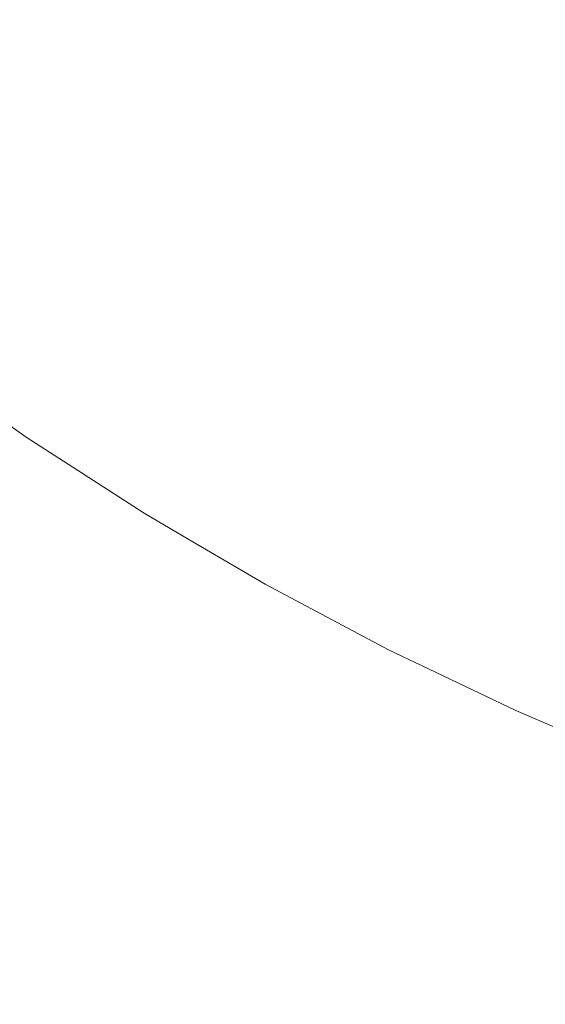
# Model space of a CAD drawing. Header units: centimetres. Extents: x -26 to 27.3, y -25.3 to -23.5.
# Tile 71 of 200: x -8.003 to -7.9712, y -24.9599 to -24.9004. Entities that reach past the tile are written whole.
import ezdxf

# ---------------------------------------------------------------- set-up
doc = ezdxf.new("R2010")
doc.units = ezdxf.units.CM
doc.header["$LTSCALE"] = 2.54
doc.layers.add('Lucido design-1', color=7, linetype='Continuous')

# ---------------------------------------------------------------- blocks, each defined once
blk = doc.blocks.new('Gruppo-4-1')
at = {"color": 7, "linetype": 'Continuous', "lineweight": 9}
blk.add_3dface([(-25.890647, -23.559888, -349.282667), (-25.890647, -25.159888, -349.282667), (27.209353, -25.159888, -349.282667), (27.209353, -23.559888, -349.282667)], dxfattribs=at)
for points, invisible_edges in [([(-7.977198, -24.900456, -349.70674), (-7.983086, -24.896656, -349.70674), (-7.981289, -24.893997, -349.704102), (-7.975515, -24.897723, -349.704102)], 15), ([(-7.995493, -24.901649, -349.718051), (-8.001415, -24.897072, -349.718051), (-7.999693, -24.894939, -349.714947), (-7.993863, -24.899446, -349.714947)], 15), ([(-7.986241, -24.901323, -349.711956), (-7.992157, -24.897139, -349.711956), (-7.990648, -24.895099, -349.709506), (-7.98482, -24.899221, -349.709506)], 15), ([(-7.969589, -24.901201, -349.704102), (-7.975515, -24.897723, -349.704102), (-7.973775, -24.894896, -349.701598), (-7.96797, -24.898302, -349.701598)], 15), ([(-7.978821, -24.903092, -349.709506), (-7.98482, -24.899221, -349.709506), (-7.983086, -24.896656, -349.70674), (-7.977198, -24.900456, -349.70674)], 15), ([(-7.997044, -24.903746, -349.721263), (-8.003053, -24.8991, -349.721263), (-8.001415, -24.897072, -349.718051), (-7.995493, -24.901649, -349.718051)], 15), ([(-7.987847, -24.9037, -349.714947), (-7.993863, -24.899446, -349.714947), (-7.992157, -24.897139, -349.711956), (-7.986241, -24.901323, -349.711956)], 15), ([(-7.971155, -24.904003, -349.70674), (-7.977198, -24.900456, -349.70674), (-7.975515, -24.897723, -349.704102), (-7.969589, -24.901201, -349.704102)], 15), ([(-7.998513, -24.905732, -349.724578), (-8.004605, -24.901023, -349.724578), (-8.003053, -24.8991, -349.721263), (-7.997044, -24.903746, -349.721263)], 15), ([(-7.980152, -24.905253, -349.711956), (-7.986241, -24.901323, -349.711956), (-7.98482, -24.899221, -349.709506), (-7.978821, -24.903092, -349.709506)], 15), ([(-7.989382, -24.905971, -349.718051), (-7.995493, -24.901649, -349.718051), (-7.993863, -24.899446, -349.714947), (-7.987847, -24.9037, -349.714947)], 15), ([(-7.972664, -24.906705, -349.709506), (-7.978821, -24.903092, -349.709506), (-7.977198, -24.900456, -349.70674), (-7.971155, -24.904003, -349.70674)], 15), ([(-7.999898, -24.907605, -349.727989), (-8.006069, -24.902835, -349.727989), (-8.004605, -24.901023, -349.724578), (-7.998513, -24.905732, -349.724578)], 15), ([(-7.990842, -24.908132, -349.721263), (-7.997044, -24.903746, -349.721263), (-7.995493, -24.901649, -349.718051), (-7.989382, -24.905971, -349.718051)], 15), ([(-7.981656, -24.907696, -349.714947), (-7.987847, -24.9037, -349.714947), (-7.986241, -24.901323, -349.711956), (-7.980152, -24.905253, -349.711956)], 15), ([(-8.001197, -24.909361, -349.731491), (-8.007441, -24.904535, -349.731491), (-8.006069, -24.902835, -349.727989), (-7.999898, -24.907605, -349.727989)], 15), ([(-7.973902, -24.908921, -349.711956), (-7.980152, -24.905253, -349.711956), (-7.978821, -24.903092, -349.709506), (-7.972664, -24.906705, -349.709506)], 15), ([(-7.992226, -24.910178, -349.724578), (-7.998513, -24.905732, -349.724578), (-7.997044, -24.903746, -349.721263), (-7.990842, -24.908132, -349.721263)], 15), ([(-7.983093, -24.91003, -349.718051), (-7.989382, -24.905971, -349.718051), (-7.987847, -24.9037, -349.714947), (-7.981656, -24.907696, -349.714947)], 15), ([(-7.966359, -24.910054, -349.709506), (-7.972664, -24.906705, -349.709506), (-7.971155, -24.904003, -349.70674), (-7.964966, -24.90729, -349.70674)], 15), ([(-8.002408, -24.910999, -349.735076), (-8.008721, -24.906119, -349.735076), (-8.007441, -24.904535, -349.731491), (-8.001197, -24.909361, -349.731491)], 15), ([(-7.975301, -24.911426, -349.714947), (-7.981656, -24.907696, -349.714947), (-7.980152, -24.905253, -349.711956), (-7.973902, -24.908921, -349.711956)], 15), ([(-7.99353, -24.912108, -349.727989), (-7.999898, -24.907605, -349.727989), (-7.998513, -24.905732, -349.724578), (-7.992226, -24.910178, -349.724578)], 15), ([(-7.98446, -24.91225, -349.721263), (-7.990842, -24.908132, -349.721263), (-7.989382, -24.905971, -349.718051), (-7.983093, -24.91003, -349.718051)], 15), ([(-8.003529, -24.912515, -349.738739), (-8.009905, -24.907587, -349.738739), (-8.008721, -24.906119, -349.735076), (-8.002408, -24.910999, -349.735076)], 15), ([(-7.967502, -24.91232, -349.711956), (-7.973902, -24.908921, -349.711956), (-7.972664, -24.906705, -349.709506), (-7.966359, -24.910054, -349.709506)], 15), ([(-7.994753, -24.913919, -349.731491), (-8.001197, -24.909361, -349.731491), (-7.999898, -24.907605, -349.727989), (-7.99353, -24.912108, -349.727989)], 15), ([(-7.976638, -24.913818, -349.718051), (-7.983093, -24.91003, -349.718051), (-7.981656, -24.907696, -349.714947), (-7.975301, -24.911426, -349.714947)], 15), ([(-7.985756, -24.914354, -349.724578), (-7.992226, -24.910178, -349.724578), (-7.990842, -24.908132, -349.721263), (-7.98446, -24.91225, -349.721263)], 15), ([(-7.968793, -24.914882, -349.714947), (-7.975301, -24.911426, -349.714947), (-7.973902, -24.908921, -349.711956), (-7.967502, -24.91232, -349.711956)], 15), ([(-7.995894, -24.915606, -349.735076), (-8.002408, -24.910999, -349.735076), (-8.001197, -24.909361, -349.731491), (-7.994753, -24.913919, -349.731491)], 15), ([(-7.977909, -24.916095, -349.721263), (-7.98446, -24.91225, -349.721263), (-7.983093, -24.91003, -349.718051), (-7.976638, -24.913818, -349.718051)], 15), ([(-7.986977, -24.916338, -349.727989), (-7.99353, -24.912108, -349.727989), (-7.992226, -24.910178, -349.724578), (-7.985756, -24.914354, -349.724578)], 15), ([(-7.99695, -24.917168, -349.738739), (-8.003529, -24.912515, -349.738739), (-8.002408, -24.910999, -349.735076), (-7.995894, -24.915606, -349.735076)], 15), ([(-7.970027, -24.917329, -349.718051), (-7.976638, -24.913818, -349.718051), (-7.975301, -24.911426, -349.714947), (-7.968793, -24.914882, -349.714947)], 15), ([(-7.99792, -24.918603, -349.742473), (-8.004559, -24.913907, -349.742473), (-8.003529, -24.912515, -349.738739), (-7.99695, -24.917168, -349.738739)], 15), ([(-7.988122, -24.918198, -349.731491), (-7.994753, -24.913919, -349.731491), (-7.99353, -24.912108, -349.727989), (-7.986977, -24.916338, -349.727989)], 15), ([(-7.979114, -24.918252, -349.724578), (-7.985756, -24.914354, -349.724578), (-7.98446, -24.91225, -349.721263), (-7.977909, -24.916095, -349.721263)], 15), ([(-7.998802, -24.919908, -349.746272), (-8.005496, -24.915174, -349.746272), (-8.004559, -24.913907, -349.742473), (-7.99792, -24.918603, -349.742473)], 15), ([(-7.98919, -24.919932, -349.735076), (-7.995894, -24.915606, -349.735076), (-7.994753, -24.913919, -349.731491), (-7.988122, -24.918198, -349.731491)], 15), ([(-7.971201, -24.919658, -349.721263), (-7.977909, -24.916095, -349.721263), (-7.976638, -24.913818, -349.718051), (-7.970027, -24.917329, -349.718051)], 15), ([(-7.98025, -24.920285, -349.727989), (-7.986977, -24.916338, -349.727989), (-7.985756, -24.914354, -349.724578), (-7.979114, -24.918252, -349.724578)], 15), ([(-7.999595, -24.921082, -349.75013), (-8.006338, -24.916313, -349.75013), (-8.005496, -24.915174, -349.746272), (-7.998802, -24.919908, -349.746272)], 15), ([(-7.990179, -24.921538, -349.738739), (-7.99695, -24.917168, -349.738739), (-7.995894, -24.915606, -349.735076), (-7.98919, -24.919932, -349.735076)], 15), ([(-7.972313, -24.921863, -349.724578), (-7.979114, -24.918252, -349.724578), (-7.977909, -24.916095, -349.721263), (-7.971201, -24.919658, -349.721263)], 15), ([(-8.000298, -24.922122, -349.754038), (-8.007085, -24.917322, -349.754038), (-8.006338, -24.916313, -349.75013), (-7.999595, -24.921082, -349.75013)], 15), ([(-7.981316, -24.922192, -349.731491), (-7.988122, -24.918198, -349.731491), (-7.986977, -24.916338, -349.727989), (-7.98025, -24.920285, -349.727989)], 15), ([(-7.991087, -24.923013, -349.742473), (-7.99792, -24.918603, -349.742473), (-7.99695, -24.917168, -349.738739), (-7.990179, -24.921538, -349.738739)], 15), ([(-8.000911, -24.923028, -349.757992), (-8.007735, -24.918201, -349.757992), (-8.007085, -24.917322, -349.754038), (-8.000298, -24.922122, -349.754038)], 15), ([(-8.001431, -24.923798, -349.761983), (-8.008288, -24.918949, -349.761983), (-8.007735, -24.918201, -349.757992), (-8.000911, -24.923028, -349.757992)], 15), ([(-7.982309, -24.923971, -349.735076), (-7.98919, -24.919932, -349.735076), (-7.988122, -24.918198, -349.731491), (-7.981316, -24.922192, -349.731491)], 15), ([(-7.973362, -24.923943, -349.727989), (-7.98025, -24.920285, -349.727989), (-7.979114, -24.918252, -349.724578), (-7.972313, -24.921863, -349.724578)], 15), ([(-8.001859, -24.924432, -349.766006), (-8.008743, -24.919564, -349.766006), (-8.008288, -24.918949, -349.761983), (-8.001431, -24.923798, -349.761983)], 15), ([(-7.991913, -24.924354, -349.746272), (-7.998802, -24.919908, -349.746272), (-7.99792, -24.918603, -349.742473), (-7.991087, -24.923013, -349.742473)], 15), ([(-8.002195, -24.924928, -349.770053), (-8.009099, -24.920045, -349.770053), (-8.008743, -24.919564, -349.766006), (-8.001859, -24.924432, -349.766006)], 15), ([(-7.965365, -24.925184, -349.724578), (-7.972313, -24.921863, -349.724578), (-7.971201, -24.919658, -349.721263), (-7.964348, -24.922932, -349.721263)], 15), ([(-8.002437, -24.925287, -349.774117), (-8.009356, -24.920393, -349.774117), (-8.009099, -24.920045, -349.770053), (-8.002195, -24.924928, -349.770053)], 15), ([(-7.992656, -24.92556, -349.75013), (-7.999595, -24.921082, -349.75013), (-7.998802, -24.919908, -349.746272), (-7.991913, -24.924354, -349.746272)], 15), ([(-7.983229, -24.925617, -349.738739), (-7.990179, -24.921538, -349.738739), (-7.98919, -24.919932, -349.735076), (-7.982309, -24.923971, -349.735076)], 15), ([(-8.00292, -24.926001, -349.992612), (-8.009868, -24.921086, -349.992612), (-8.009679, -24.92083, -349.988627), (-8.002742, -24.925737, -349.988627)], 15), ([(-8.002742, -24.925737, -349.988627), (-8.009679, -24.92083, -349.988627), (-8.009585, -24.920703, -349.984639), (-8.002653, -24.925606, -349.984639)], 15), ([(-8.006854, -24.922611, -349.982667), (-8.002642, -24.92559, -349.982667), (-8.002653, -24.925606, -349.984639), (-8.009585, -24.920703, -349.984639)], 14), ([(-8.002641, -24.925589, -349.782122), (-8.009573, -24.920686, -349.782122), (-8.009514, -24.920607, -349.778192), (-8.002586, -24.925507, -349.778192)], 15), ([(-8.009573, -24.920686, -349.782122), (-8.002641, -24.925589, -349.782122), (-8.002642, -24.92559, -349.782667), (-8.006854, -24.922611, -349.782667)], 11), ([(-8.002586, -24.925507, -349.778192), (-8.009514, -24.920607, -349.778192), (-8.009356, -24.920393, -349.774117), (-8.002437, -24.925287, -349.774117)], 15), ([(-7.974346, -24.925894, -349.731491), (-7.981316, -24.922192, -349.731491), (-7.98025, -24.920285, -349.727989), (-7.973362, -24.923943, -349.727989)], 15), ([(-8.003187, -24.926396, -349.996586), (-8.010152, -24.92147, -349.996586), (-8.009868, -24.921086, -349.992612), (-8.00292, -24.926001, -349.992612)], 15), ([(-7.993314, -24.92663, -349.754038), (-8.000298, -24.922122, -349.754038), (-7.999595, -24.921082, -349.75013), (-7.992656, -24.92556, -349.75013)], 15), ([(-7.984073, -24.927129, -349.742473), (-7.991087, -24.923013, -349.742473), (-7.990179, -24.921538, -349.738739), (-7.983229, -24.925617, -349.738739)], 15), ([(-7.966325, -24.927306, -349.727989), (-7.973362, -24.923943, -349.727989), (-7.972313, -24.921863, -349.724578), (-7.965365, -24.925184, -349.724578)], 15), ([(-8.002642, -24.92559, -349.982667), (-8.006854, -24.922611, -349.982667), (-8.006854, -24.922611, -349.782667), (-8.002642, -24.92559, -349.782667)], 10), ([(-7.993887, -24.927561, -349.757992), (-8.000911, -24.923028, -349.757992), (-8.000298, -24.922122, -349.754038), (-7.993314, -24.92663, -349.754038)], 15), ([(-7.975263, -24.927713, -349.735076), (-7.982309, -24.923971, -349.735076), (-7.981316, -24.922192, -349.731491), (-7.974346, -24.925894, -349.731491)], 15), ([(-7.994375, -24.928353, -349.761983), (-8.001431, -24.923798, -349.761983), (-8.000911, -24.923028, -349.757992), (-7.993887, -24.927561, -349.757992)], 15), ([(-7.984841, -24.928504, -349.746272), (-7.991913, -24.924354, -349.746272), (-7.991087, -24.923013, -349.742473), (-7.984073, -24.927129, -349.742473)], 15), ([(-7.994776, -24.929004, -349.766006), (-8.001859, -24.924432, -349.766006), (-8.001431, -24.923798, -349.761983), (-7.994375, -24.928353, -349.761983)], 15), ([(-7.99509, -24.929514, -349.770053), (-8.002195, -24.924928, -349.770053), (-8.001859, -24.924432, -349.766006), (-7.994776, -24.929004, -349.766006)], 15), ([(-7.985532, -24.92974, -349.75013), (-7.992656, -24.92556, -349.75013), (-7.991913, -24.924354, -349.746272), (-7.984841, -24.928504, -349.746272)], 15), ([(-7.976111, -24.929397, -349.738739), (-7.983229, -24.925617, -349.738739), (-7.982309, -24.923971, -349.735076), (-7.975263, -24.927713, -349.735076)], 15), ([(-7.967225, -24.929297, -349.731491), (-7.974346, -24.925894, -349.731491), (-7.973362, -24.923943, -349.727989), (-7.966325, -24.927306, -349.727989)], 15), ([(-7.995316, -24.929882, -349.774117), (-8.002437, -24.925287, -349.774117), (-8.002195, -24.924928, -349.770053), (-7.99509, -24.929514, -349.770053)], 15), ([(-7.995602, -24.930345, -349.988627), (-8.002742, -24.925737, -349.988627), (-8.002653, -24.925606, -349.984639), (-7.995519, -24.93021, -349.984639)], 15), ([(-8.002653, -24.925606, -349.984639), (-8.002642, -24.92559, -349.982667), (-8.000096, -24.927233, -349.982667)], 9), ([(-8.000096, -24.927233, -349.982667), (-7.995508, -24.930194, -349.982667), (-7.995519, -24.93021, -349.984639), (-8.002653, -24.925606, -349.984639)], 14), ([(-8.000096, -24.927233, -349.782667), (-8.002642, -24.92559, -349.782667), (-8.002641, -24.925589, -349.782122)], 10), ([(-8.002642, -24.92559, -349.782667), (-8.000096, -24.927233, -349.782667), (-8.000096, -24.927233, -349.982667), (-8.002642, -24.92559, -349.982667)], 10), ([(-7.995508, -24.930193, -349.782122), (-8.002641, -24.925589, -349.782122), (-8.002586, -24.925507, -349.778192), (-7.995456, -24.930109, -349.778192)], 15), ([(-8.002641, -24.925589, -349.782122), (-7.995508, -24.930193, -349.782122), (-7.995508, -24.930194, -349.782667), (-8.000096, -24.927233, -349.782667)], 11), ([(-7.995456, -24.930109, -349.778192), (-8.002586, -24.925507, -349.778192), (-8.002437, -24.925287, -349.774117), (-7.995316, -24.929882, -349.774117)], 15), ([(-7.986145, -24.930837, -349.754038), (-7.993314, -24.92663, -349.754038), (-7.992656, -24.92556, -349.75013), (-7.985532, -24.92974, -349.75013)], 15), ([(-7.976891, -24.930943, -349.742473), (-7.984073, -24.927129, -349.742473), (-7.983229, -24.925617, -349.738739), (-7.976111, -24.929397, -349.738739)], 15), ([(-7.996019, -24.931023, -349.996586), (-8.003187, -24.926396, -349.996586), (-8.00292, -24.926001, -349.992612), (-7.995768, -24.930616, -349.992612)], 15), ([(-7.995768, -24.930616, -349.992612), (-8.00292, -24.926001, -349.992612), (-8.002742, -24.925737, -349.988627), (-7.995602, -24.930345, -349.988627)], 15), ([(-7.968064, -24.931153, -349.735076), (-7.975263, -24.927713, -349.735076), (-7.974346, -24.925894, -349.731491), (-7.967225, -24.929297, -349.731491)], 15), ([(-7.996353, -24.931565, -350.000543), (-8.003544, -24.926925, -350.000543), (-8.003187, -24.926396, -349.996586), (-7.996019, -24.931023, -349.996586)], 15), ([(-7.986678, -24.931791, -349.757992), (-7.993887, -24.927561, -349.757992), (-7.993314, -24.92663, -349.754038), (-7.986145, -24.930837, -349.754038)], 15), ([(-7.996771, -24.932244, -350.004477), (-8.00399, -24.927584, -350.004477), (-8.003544, -24.926925, -350.000543), (-7.996353, -24.931565, -350.000543)], 15), ([(-7.995508, -24.930194, -349.982667), (-8.000096, -24.927233, -349.982667), (-8.000096, -24.927233, -349.782667), (-7.995508, -24.930194, -349.782667)], 10), ([(-7.9776, -24.93235, -349.746272), (-7.984841, -24.928504, -349.746272), (-7.984073, -24.927129, -349.742473), (-7.976891, -24.930943, -349.742473)], 15), ([(-7.997271, -24.933057, -350.00838), (-8.004525, -24.928376, -350.00838), (-8.00399, -24.927584, -350.004477), (-7.996771, -24.932244, -350.004477)], 15), ([(-7.987131, -24.932603, -349.761983), (-7.994375, -24.928353, -349.761983), (-7.993887, -24.927561, -349.757992), (-7.986678, -24.931791, -349.757992)], 15), ([(-7.96884, -24.932871, -349.738739), (-7.976111, -24.929397, -349.738739), (-7.975263, -24.927713, -349.735076), (-7.968064, -24.931153, -349.735076)], 15), ([(-7.997855, -24.934004, -350.012247), (-8.005148, -24.929298, -350.012247), (-8.004525, -24.928376, -350.00838), (-7.997271, -24.933057, -350.00838)], 15), ([(-7.987504, -24.933271, -349.766006), (-7.994776, -24.929004, -349.766006), (-7.994375, -24.928353, -349.761983), (-7.987131, -24.932603, -349.761983)], 15), ([(-7.978238, -24.933614, -349.75013), (-7.985532, -24.92974, -349.75013), (-7.984841, -24.928504, -349.746272), (-7.9776, -24.93235, -349.746272)], 15), ([(-7.987796, -24.933794, -349.770053), (-7.99509, -24.929514, -349.770053), (-7.994776, -24.929004, -349.766006), (-7.987504, -24.933271, -349.766006)], 15), ([(-7.99852, -24.935085, -350.01607), (-8.005858, -24.930349, -350.01607), (-8.005148, -24.929298, -350.012247), (-7.997855, -24.934004, -350.012247)], 15), ([(-7.988007, -24.934171, -349.774117), (-7.995316, -24.929882, -349.774117), (-7.99509, -24.929514, -349.770053), (-7.987796, -24.933794, -349.770053)], 15), ([(-7.978803, -24.934736, -349.754038), (-7.986145, -24.930837, -349.754038), (-7.985532, -24.92974, -349.75013), (-7.978238, -24.933614, -349.75013)], 15), ([(-7.969554, -24.934449, -349.742473), (-7.976891, -24.930943, -349.742473), (-7.976111, -24.929397, -349.738739), (-7.96884, -24.932871, -349.738739)], 15), ([(-7.999266, -24.936297, -350.019843), (-8.006656, -24.931528, -350.019843), (-8.005858, -24.930349, -350.01607), (-7.99852, -24.935085, -350.01607)], 15), ([(-7.988428, -24.934924, -349.992612), (-7.995768, -24.930616, -349.992612), (-7.995602, -24.930345, -349.988627), (-7.988273, -24.934646, -349.988627)], 15), ([(-7.988273, -24.934646, -349.988627), (-7.995602, -24.930345, -349.988627), (-7.995519, -24.93021, -349.984639), (-7.988195, -24.934508, -349.984639)], 15), ([(-7.995519, -24.93021, -349.984639), (-7.995508, -24.930194, -349.982667), (-7.993149, -24.931578, -349.982667)], 9), ([(-7.993149, -24.931578, -349.982667), (-7.988186, -24.934491, -349.982667), (-7.988195, -24.934508, -349.984639), (-7.995519, -24.93021, -349.984639)], 14), ([(-7.988185, -24.93449, -349.782122), (-7.995508, -24.930193, -349.782122), (-7.995456, -24.930109, -349.778192), (-7.988137, -24.934403, -349.778192)], 15), ([(-7.995508, -24.930193, -349.782122), (-7.988185, -24.93449, -349.782122), (-7.988186, -24.934491, -349.782667), (-7.993149, -24.931578, -349.782667)], 11), ([(-7.993149, -24.931578, -349.782667), (-7.995508, -24.930194, -349.782667), (-7.995508, -24.930193, -349.782122)], 10), ([(-7.995508, -24.930194, -349.782667), (-7.993149, -24.931578, -349.782667), (-7.993149, -24.931578, -349.982667), (-7.995508, -24.930194, -349.982667)], 10), ([(-7.988137, -24.934403, -349.778192), (-7.995456, -24.930109, -349.778192), (-7.995316, -24.929882, -349.774117), (-7.988007, -24.934171, -349.774117)], 15), ([(-7.988661, -24.935341, -349.996586), (-7.996019, -24.931023, -349.996586), (-7.995768, -24.930616, -349.992612), (-7.988428, -24.934924, -349.992612)], 15), ([(-7.979296, -24.935712, -349.757992), (-7.986678, -24.931791, -349.757992), (-7.986145, -24.930837, -349.754038), (-7.978803, -24.934736, -349.754038)], 15), ([(-7.970202, -24.935885, -349.746272), (-7.9776, -24.93235, -349.746272), (-7.976891, -24.930943, -349.742473), (-7.969554, -24.934449, -349.742473)], 15), ([(-8.000093, -24.937639, -350.02356), (-8.007538, -24.932834, -350.02356), (-8.006656, -24.931528, -350.019843), (-7.999266, -24.936297, -350.019843)], 15), ([(-7.98936, -24.936592, -350.004477), (-7.996771, -24.932244, -350.004477), (-7.996353, -24.931565, -350.000543), (-7.988972, -24.935897, -350.000543)], 15), ([(-7.988972, -24.935897, -350.000543), (-7.996353, -24.931565, -350.000543), (-7.996019, -24.931023, -349.996586), (-7.988661, -24.935341, -349.996586)], 15), ([(-7.988186, -24.934491, -349.982667), (-7.993149, -24.931578, -349.982667), (-7.993149, -24.931578, -349.782667), (-7.988186, -24.934491, -349.782667)], 10), ([(-7.979714, -24.936542, -349.761983), (-7.987131, -24.932603, -349.761983), (-7.986678, -24.931791, -349.757992), (-7.979296, -24.935712, -349.757992)], 15), ([(-7.989826, -24.937426, -350.00838), (-7.997271, -24.933057, -350.00838), (-7.996771, -24.932244, -350.004477), (-7.98936, -24.936592, -350.004477)], 15), ([(-7.980059, -24.937225, -349.766006), (-7.987504, -24.933271, -349.766006), (-7.987131, -24.932603, -349.761983), (-7.979714, -24.936542, -349.761983)], 15), ([(-7.970786, -24.937175, -349.75013), (-7.978238, -24.933614, -349.75013), (-7.9776, -24.93235, -349.746272), (-7.970202, -24.935885, -349.746272)], 15), ([(-8.000998, -24.93911, -350.027215), (-8.008505, -24.934265, -350.027215), (-8.007538, -24.932834, -350.02356), (-8.000093, -24.937639, -350.02356)], 15), ([(-7.990368, -24.938398, -350.012247), (-7.997855, -24.934004, -350.012247), (-7.997271, -24.933057, -350.00838), (-7.989826, -24.937426, -350.00838)], 15), ([(-7.980328, -24.93776, -349.770053), (-7.987796, -24.933794, -349.770053), (-7.987504, -24.933271, -349.766006), (-7.980059, -24.937225, -349.766006)], 15), ([(-7.980523, -24.938146, -349.774117), (-7.988007, -24.934171, -349.774117), (-7.987796, -24.933794, -349.770053), (-7.980328, -24.93776, -349.770053)], 15), ([(-7.971303, -24.93832, -349.754038), (-7.978803, -24.934736, -349.754038), (-7.978238, -24.933614, -349.75013), (-7.970786, -24.937175, -349.75013)], 15), ([(-8.001982, -24.940707, -350.030801), (-8.009556, -24.935819, -350.030801), (-8.008505, -24.934265, -350.027215), (-8.000998, -24.93911, -350.027215)], 15), ([(-7.990987, -24.939505, -350.01607), (-7.99852, -24.935085, -350.01607), (-7.997855, -24.934004, -350.012247), (-7.990368, -24.938398, -350.012247)], 15), ([(-7.980768, -24.938632, -349.988627), (-7.988273, -24.934646, -349.988627), (-7.988195, -24.934508, -349.984639), (-7.980697, -24.938491, -349.984639)], 15), ([(-7.988195, -24.934508, -349.984639), (-7.988186, -24.934491, -349.982667), (-7.986023, -24.93564, -349.982667)], 9), ([(-7.986023, -24.93564, -349.982667), (-7.980688, -24.938473, -349.982667), (-7.980697, -24.938491, -349.984639), (-7.988195, -24.934508, -349.984639)], 14), ([(-7.986023, -24.93564, -349.782667), (-7.988186, -24.934491, -349.782667), (-7.988185, -24.93449, -349.782122)], 10), ([(-7.988186, -24.934491, -349.782667), (-7.986023, -24.93564, -349.782667), (-7.986023, -24.93564, -349.982667), (-7.988186, -24.934491, -349.982667)], 10), ([(-7.980687, -24.938472, -349.782122), (-7.988185, -24.93449, -349.782122), (-7.988137, -24.934403, -349.778192), (-7.980643, -24.938384, -349.778192)], 15), ([(-7.988185, -24.93449, -349.782122), (-7.980687, -24.938472, -349.782122), (-7.980688, -24.938473, -349.782667), (-7.986023, -24.93564, -349.782667)], 11), ([(-7.980643, -24.938384, -349.778192), (-7.988137, -24.934403, -349.778192), (-7.988007, -24.934171, -349.774117), (-7.980523, -24.938146, -349.774117)], 15), ([(-7.991681, -24.940748, -350.019843), (-7.999266, -24.936297, -350.019843), (-7.99852, -24.935085, -350.01607), (-7.990987, -24.939505, -350.01607)], 15), ([(-7.981126, -24.939342, -349.996586), (-7.988661, -24.935341, -349.996586), (-7.988428, -24.934924, -349.992612), (-7.980911, -24.938916, -349.992612)], 15), ([(-7.980911, -24.938916, -349.992612), (-7.988428, -24.934924, -349.992612), (-7.988273, -24.934646, -349.988627), (-7.980768, -24.938632, -349.988627)], 15), ([(-7.971754, -24.939316, -349.757992), (-7.979296, -24.935712, -349.757992), (-7.978803, -24.934736, -349.754038), (-7.971303, -24.93832, -349.754038)], 15), ([(-7.981413, -24.939912, -350.000543), (-7.988972, -24.935897, -350.000543), (-7.988661, -24.935341, -349.996586), (-7.981126, -24.939342, -349.996586)], 15), ([(-7.980688, -24.938473, -349.982667), (-7.986023, -24.93564, -349.982667), (-7.986023, -24.93564, -349.782667), (-7.980688, -24.938473, -349.782667)], 10), ([(-7.972137, -24.940163, -349.761983), (-7.979714, -24.936542, -349.761983), (-7.979296, -24.935712, -349.757992), (-7.971754, -24.939316, -349.757992)], 15), ([(-8.003042, -24.942429, -350.034311), (-8.010688, -24.937494, -350.034311), (-8.009556, -24.935819, -350.030801), (-8.001982, -24.940707, -350.030801)], 15), ([(-7.99245, -24.942124, -350.02356), (-8.000093, -24.937639, -350.02356), (-7.999266, -24.936297, -350.019843), (-7.991681, -24.940748, -350.019843)], 15), ([(-7.981772, -24.940623, -350.004477), (-7.98936, -24.936592, -350.004477), (-7.988972, -24.935897, -350.000543), (-7.981413, -24.939912, -350.000543)], 15), ([(-7.982202, -24.941476, -350.00838), (-7.989826, -24.937426, -350.00838), (-7.98936, -24.936592, -350.004477), (-7.981772, -24.940623, -350.004477)], 15), ([(-7.972452, -24.94086, -349.766006), (-7.980059, -24.937225, -349.766006), (-7.979714, -24.936542, -349.761983), (-7.972137, -24.940163, -349.761983)], 15), ([(-7.982702, -24.942469, -350.012247), (-7.990368, -24.938398, -350.012247), (-7.989826, -24.937426, -350.00838), (-7.982202, -24.941476, -350.00838)], 15), ([(-7.972698, -24.941406, -349.770053), (-7.980328, -24.93776, -349.770053), (-7.980059, -24.937225, -349.766006), (-7.972452, -24.94086, -349.766006)], 15), ([(-7.963658, -24.941582, -349.754038), (-7.971303, -24.93832, -349.754038), (-7.970786, -24.937175, -349.75013), (-7.963189, -24.940417, -349.75013)], 15), ([(-7.993293, -24.943632, -350.027215), (-8.000998, -24.93911, -350.027215), (-8.000093, -24.937639, -350.02356), (-7.99245, -24.942124, -350.02356)], 15), ([(-7.972876, -24.9418, -349.774117), (-7.980523, -24.938146, -349.774117), (-7.980328, -24.93776, -349.770053), (-7.972698, -24.941406, -349.770053)], 15), ([(-7.983274, -24.943602, -350.01607), (-7.990987, -24.939505, -350.01607), (-7.990368, -24.938398, -350.012247), (-7.982702, -24.942469, -350.012247)], 15), ([(-7.973231, -24.942585, -349.992612), (-7.980911, -24.938916, -349.992612), (-7.980768, -24.938632, -349.988627), (-7.9731, -24.942296, -349.988627)], 15), ([(-7.9731, -24.942296, -349.988627), (-7.980768, -24.938632, -349.988627), (-7.980697, -24.938491, -349.984639), (-7.973035, -24.942151, -349.984639)], 15), ([(-7.980697, -24.938491, -349.984639), (-7.980688, -24.938473, -349.982667), (-7.97873, -24.939409, -349.982667)], 9), ([(-7.97873, -24.939409, -349.982667), (-7.973027, -24.942134, -349.982667), (-7.973035, -24.942151, -349.984639), (-7.980697, -24.938491, -349.984639)], 14), ([(-7.97873, -24.939409, -349.782667), (-7.980688, -24.938473, -349.782667), (-7.980687, -24.938472, -349.782122)], 10), ([(-7.980688, -24.938473, -349.782667), (-7.97873, -24.939409, -349.782667), (-7.97873, -24.939409, -349.982667), (-7.980688, -24.938473, -349.982667)], 10), ([(-7.973027, -24.942132, -349.782122), (-7.980687, -24.938472, -349.782122), (-7.980643, -24.938384, -349.778192), (-7.972986, -24.942042, -349.778192)], 15), ([(-7.980687, -24.938472, -349.782122), (-7.973027, -24.942132, -349.782122), (-7.973027, -24.942134, -349.782667), (-7.97873, -24.939409, -349.782667)], 11), ([(-7.972986, -24.942042, -349.778192), (-7.980643, -24.938384, -349.778192), (-7.980523, -24.938146, -349.774117), (-7.972876, -24.9418, -349.774117)], 15), ([(-7.964065, -24.942597, -349.757992), (-7.971754, -24.939316, -349.757992), (-7.971303, -24.93832, -349.754038), (-7.963658, -24.941582, -349.754038)], 15), ([(-7.994207, -24.94527, -350.030801), (-8.001982, -24.940707, -350.030801), (-8.000998, -24.93911, -350.027215), (-7.993293, -24.943632, -350.027215)], 15), ([(-7.973428, -24.943021, -349.996586), (-7.981126, -24.939342, -349.996586), (-7.980911, -24.938916, -349.992612), (-7.973231, -24.942585, -349.992612)], 15), ([(-7.983915, -24.944873, -350.019843), (-7.991681, -24.940748, -350.019843), (-7.990987, -24.939505, -350.01607), (-7.983274, -24.943602, -350.01607)], 15), ([(-7.973691, -24.943602, -350.000543), (-7.981413, -24.939912, -350.000543), (-7.981126, -24.939342, -349.996586), (-7.973428, -24.943021, -349.996586)], 15), ([(-7.973027, -24.942134, -349.982667), (-7.97873, -24.939409, -349.982667), (-7.97873, -24.939409, -349.782667), (-7.973027, -24.942134, -349.782667)], 10), ([(-7.964412, -24.943459, -349.761983), (-7.972137, -24.940163, -349.761983), (-7.971754, -24.939316, -349.757992), (-7.964065, -24.942597, -349.757992)], 15), ([(-7.974019, -24.944327, -350.004477), (-7.981772, -24.940623, -350.004477), (-7.981413, -24.939912, -350.000543), (-7.973691, -24.943602, -350.000543)], 15), ([(-7.964697, -24.944169, -349.766006), (-7.972452, -24.94086, -349.766006), (-7.972137, -24.940163, -349.761983), (-7.964412, -24.943459, -349.761983)], 15), ([(-7.995193, -24.947034, -350.034311), (-8.003042, -24.942429, -350.034311), (-8.001982, -24.940707, -350.030801), (-7.994207, -24.94527, -350.030801)], 15), ([(-7.984624, -24.946281, -350.02356), (-7.99245, -24.942124, -350.02356), (-7.991681, -24.940748, -350.019843), (-7.983915, -24.944873, -350.019843)], 15), ([(-7.974412, -24.945198, -350.00838), (-7.982202, -24.941476, -350.00838), (-7.981772, -24.940623, -350.004477), (-7.974019, -24.944327, -350.004477)], 15), ([(-7.96492, -24.944725, -349.770053), (-7.972698, -24.941406, -349.770053), (-7.972452, -24.94086, -349.766006), (-7.964697, -24.944169, -349.766006)], 15), ([(-7.974871, -24.946211, -350.012247), (-7.982702, -24.942469, -350.012247), (-7.982202, -24.941476, -350.00838), (-7.974412, -24.945198, -350.00838)], 15), ([(-7.965082, -24.945126, -349.774117), (-7.972876, -24.9418, -349.774117), (-7.972698, -24.941406, -349.770053), (-7.96492, -24.944725, -349.770053)], 15), ([(-7.985402, -24.947823, -350.027215), (-7.993293, -24.943632, -350.027215), (-7.99245, -24.942124, -350.02356), (-7.984624, -24.946281, -350.02356)], 15), ([(-7.965285, -24.945631, -349.988627), (-7.9731, -24.942296, -349.988627), (-7.973035, -24.942151, -349.984639), (-7.965226, -24.945484, -349.984639)], 15), ([(-7.973035, -24.942151, -349.984639), (-7.973027, -24.942134, -349.982667), (-7.971282, -24.942878, -349.982667)], 9), ([(-7.971282, -24.942878, -349.982667), (-7.965218, -24.945466, -349.982667), (-7.965226, -24.945484, -349.984639), (-7.973035, -24.942151, -349.984639)], 14), ([(-7.965218, -24.945464, -349.782122), (-7.973027, -24.942132, -349.782122), (-7.972986, -24.942042, -349.778192), (-7.965181, -24.945373, -349.778192)], 15), ([(-7.973027, -24.942132, -349.782122), (-7.965218, -24.945464, -349.782122), (-7.965218, -24.945466, -349.782667), (-7.971282, -24.942878, -349.782667)], 11), ([(-7.971282, -24.942878, -349.782667), (-7.973027, -24.942134, -349.782667), (-7.973027, -24.942132, -349.782122)], 10), ([(-7.973027, -24.942134, -349.782667), (-7.971282, -24.942878, -349.782667), (-7.971282, -24.942878, -349.982667), (-7.973027, -24.942134, -349.982667)], 10), ([(-7.965181, -24.945373, -349.778192), (-7.972986, -24.942042, -349.778192), (-7.972876, -24.9418, -349.774117), (-7.965082, -24.945126, -349.774117)], 15), ([(-7.996249, -24.948924, -350.037741), (-8.004176, -24.944271, -350.037741), (-8.003042, -24.942429, -350.034311), (-7.995193, -24.947034, -350.034311)], 15), ([(-7.975393, -24.947368, -350.01607), (-7.983274, -24.943602, -350.01607), (-7.982702, -24.942469, -350.012247), (-7.974871, -24.946211, -350.012247)], 15), ([(-7.965581, -24.946369, -349.996586), (-7.973428, -24.943021, -349.996586), (-7.973231, -24.942585, -349.992612), (-7.965403, -24.945926, -349.992612)], 15), ([(-7.965403, -24.945926, -349.992612), (-7.973231, -24.942585, -349.992612), (-7.9731, -24.942296, -349.988627), (-7.965285, -24.945631, -349.988627)], 15), ([(-7.965218, -24.945466, -349.982667), (-7.971282, -24.942878, -349.982667), (-7.971282, -24.942878, -349.782667), (-7.965218, -24.945466, -349.782667)], 10), ([(-7.965819, -24.94696, -350.000543), (-7.973691, -24.943602, -350.000543), (-7.973428, -24.943021, -349.996586), (-7.965581, -24.946369, -349.996586)], 15), ([(-7.986246, -24.949498, -350.030801), (-7.994207, -24.94527, -350.030801), (-7.993293, -24.943632, -350.027215), (-7.985402, -24.947823, -350.027215)], 15), ([(-7.975979, -24.948665, -350.019843), (-7.983915, -24.944873, -350.019843), (-7.983274, -24.943602, -350.01607), (-7.975393, -24.947368, -350.01607)], 15), ([(-7.966116, -24.9477, -350.004477), (-7.974019, -24.944327, -350.004477), (-7.973691, -24.943602, -350.000543), (-7.965819, -24.94696, -350.000543)], 15), ([(-7.997372, -24.950935, -350.041082), (-8.005384, -24.946233, -350.041082), (-8.004176, -24.944271, -350.037741), (-7.996249, -24.948924, -350.037741)], 15), ([(-7.966472, -24.948586, -350.00838), (-7.974412, -24.945198, -350.00838), (-7.974019, -24.944327, -350.004477), (-7.966116, -24.9477, -350.004477)], 15), ([(-7.976629, -24.950101, -350.02356), (-7.984624, -24.946281, -350.02356), (-7.983915, -24.944873, -350.019843), (-7.975979, -24.948665, -350.019843)], 15), ([(-7.966887, -24.949618, -350.012247), (-7.974871, -24.946211, -350.012247), (-7.974412, -24.945198, -350.00838), (-7.966472, -24.948586, -350.00838)], 15), ([(-7.987156, -24.951303, -350.034311), (-7.995193, -24.947034, -350.034311), (-7.994207, -24.94527, -350.030801), (-7.986246, -24.949498, -350.030801)], 15), ([(-7.99858, -24.953097, -350.044379), (-8.006683, -24.948343, -350.044379), (-8.005384, -24.946233, -350.041082), (-7.997372, -24.950935, -350.041082)], 15), ([(-7.97734, -24.951675, -350.027215), (-7.985402, -24.947823, -350.027215), (-7.984624, -24.946281, -350.02356), (-7.976629, -24.950101, -350.02356)], 15), ([(-7.96736, -24.950795, -350.01607), (-7.975393, -24.947368, -350.01607), (-7.974871, -24.946211, -350.012247), (-7.966887, -24.949618, -350.012247)], 15), ([(-7.988131, -24.953235, -350.037741), (-7.996249, -24.948924, -350.037741), (-7.995193, -24.947034, -350.034311), (-7.987156, -24.951303, -350.034311)], 15), ([(-7.967891, -24.952116, -350.019843), (-7.975979, -24.948665, -350.019843), (-7.975393, -24.947368, -350.01607), (-7.96736, -24.950795, -350.01607)], 15), ([(-7.978113, -24.953384, -350.030801), (-7.986246, -24.949498, -350.030801), (-7.985402, -24.947823, -350.027215), (-7.97734, -24.951675, -350.027215)], 15), ([(-7.999836, -24.955345, -350.047528), (-8.008033, -24.950535, -350.047528), (-8.006683, -24.948343, -350.044379), (-7.99858, -24.953097, -350.044379)], 15), ([(-7.968478, -24.953579, -350.02356), (-7.976629, -24.950101, -350.02356), (-7.975979, -24.948665, -350.019843), (-7.967891, -24.952116, -350.019843)], 15), ([(-7.989168, -24.955292, -350.041082), (-7.997372, -24.950935, -350.041082), (-7.996249, -24.948924, -350.037741), (-7.988131, -24.953235, -350.037741)], 15), ([(-7.978945, -24.955226, -350.034311), (-7.987156, -24.951303, -350.034311), (-7.986246, -24.949498, -350.030801), (-7.978113, -24.953384, -350.030801)], 15), ([(-8.001154, -24.957705, -350.050572), (-8.00945, -24.952837, -350.050572), (-8.008033, -24.950535, -350.047528), (-7.999836, -24.955345, -350.047528)], 15), ([(-7.969122, -24.955182, -350.027215), (-7.97734, -24.951675, -350.027215), (-7.976629, -24.950101, -350.02356), (-7.968478, -24.953579, -350.02356)], 15), ([(-7.990283, -24.957504, -350.044379), (-7.99858, -24.953097, -350.044379), (-7.997372, -24.950935, -350.041082), (-7.989168, -24.955292, -350.041082)], 15), ([(-7.979837, -24.957198, -350.037741), (-7.988131, -24.953235, -350.037741), (-7.987156, -24.951303, -350.034311), (-7.978945, -24.955226, -350.034311)], 15), ([(-7.969822, -24.956922, -350.030801), (-7.978113, -24.953384, -350.030801), (-7.97734, -24.951675, -350.027215), (-7.969122, -24.955182, -350.027215)], 15), ([(-8.002533, -24.960174, -350.053507), (-8.010933, -24.955245, -350.053507), (-8.00945, -24.952837, -350.050572), (-8.001154, -24.957705, -350.050572)], 15), ([(-7.991442, -24.959803, -350.047528), (-7.999836, -24.955345, -350.047528), (-7.99858, -24.953097, -350.044379), (-7.990283, -24.957504, -350.044379)], 15), ([(-7.980786, -24.959297, -350.041082), (-7.989168, -24.955292, -350.041082), (-7.988131, -24.953235, -350.037741), (-7.979837, -24.957198, -350.037741)], 15), ([(-7.970575, -24.958798, -350.034311), (-7.978945, -24.955226, -350.034311), (-7.978113, -24.953384, -350.030801), (-7.969822, -24.956922, -350.030801)], 15), ([(-8.003971, -24.962748, -350.056326), (-8.012479, -24.957755, -350.056326), (-8.010933, -24.955245, -350.053507), (-8.002533, -24.960174, -350.053507)], 15), ([(-7.992659, -24.962217, -350.050572), (-8.001154, -24.957705, -350.050572), (-7.999836, -24.955345, -350.047528), (-7.991442, -24.959803, -350.047528)], 15), ([(-7.981806, -24.961555, -350.044379), (-7.990283, -24.957504, -350.044379), (-7.989168, -24.955292, -350.041082), (-7.980786, -24.959297, -350.041082)], 15), ([(-7.971382, -24.960806, -350.037741), (-7.979837, -24.957198, -350.037741), (-7.978945, -24.955226, -350.034311), (-7.970575, -24.958798, -350.034311)], 15), ([(-7.993932, -24.964742, -350.053507), (-8.002533, -24.960174, -350.053507), (-8.001154, -24.957705, -350.050572), (-7.992659, -24.962217, -350.050572)], 15), ([(-7.982867, -24.963901, -350.047528), (-7.991442, -24.959803, -350.047528), (-7.990283, -24.957504, -350.044379), (-7.981806, -24.961555, -350.044379)], 15), ([(-7.972241, -24.962943, -350.041082), (-7.980786, -24.959297, -350.041082), (-7.979837, -24.957198, -350.037741), (-7.971382, -24.960806, -350.037741)], 15), ([(-7.962782, -24.964051, -350.037741), (-7.971382, -24.960806, -350.037741), (-7.970575, -24.958798, -350.034311), (-7.962061, -24.962011, -350.034311)], 15), ([(-7.973165, -24.965242, -350.044379), (-7.981806, -24.961555, -350.044379), (-7.980786, -24.959297, -350.041082), (-7.972241, -24.962943, -350.041082)], 15), ([(-7.98398, -24.966364, -350.050572), (-7.992659, -24.962217, -350.050572), (-7.991442, -24.959803, -350.047528), (-7.982867, -24.963901, -350.047528)], 15)]:
    blk.add_3dface(points, dxfattribs=dict(at, invisible_edges=invisible_edges))

msp = doc.modelspace()

# ---------------------------------------------------------------- block references
at = {"layer": 'Lucido design-1', "color": 7}
msp.add_blockref('Gruppo-4-1', (0, 0), dxfattribs=at)

doc.saveas('drawing.dxf')
